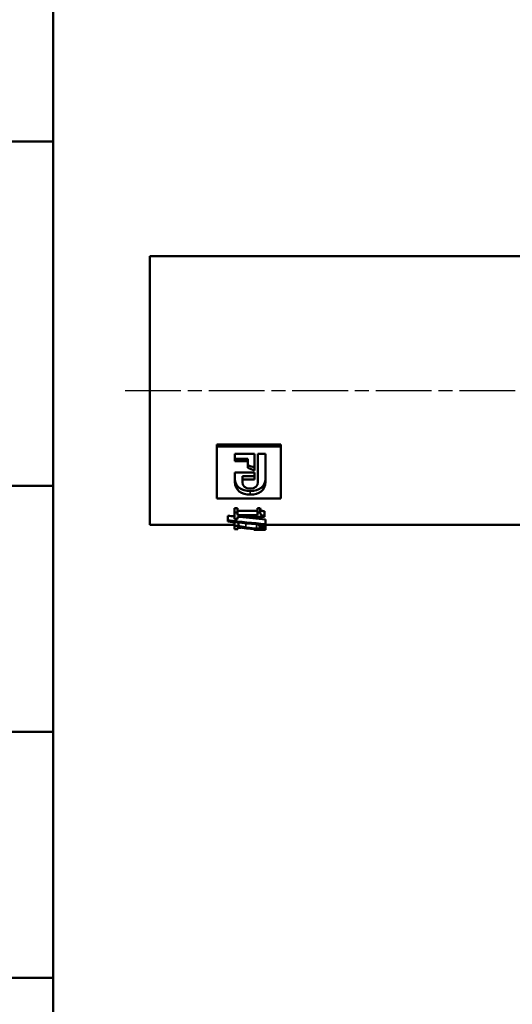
# Model space of a CAD drawing. Header units: millimetres. Extents: x -134 to 755, y -69 to 356.
# Tile 3 of 11: x 17 to 67, y 62 to 162. Entities that reach past the tile are written whole.
import ezdxf
from ezdxf.enums import TextEntityAlignment as Align

# ---------------------------------------------------------------- set-up
doc = ezdxf.new("R2010")
doc.units = ezdxf.units.MM
doc.linetypes.add('CHAIN', pattern=[0.7087, 0.4724, -0.0591, 0.1181, -0.0591])
for name, color, linetype, lineweight in [('Видимые тонкие (ГОСТ)', 7, 'Continuous', 35), ('Видимый контур (ГОСТ)', 7, 'Continuous', 50), ('Кромка (ГОСТ)', 7, 'Continuous', 50), ('Обозначение (ГОСТ)', 7, 'Continuous', 25), ('Осевая линия (ГОСТ)', 7, 'Continuous', 25), ('Эскизная геометрия (ГОСТ)', 7, 'Continuous', 50)]:
    doc.layers.add(name, color=color, linetype=linetype, lineweight=lineweight)
doc.styles.get("Standard").update_dxf_attribs({"font": 'GOST Common Italic.ttf'})

# ---------------------------------------------------------------- blocks, each defined once
blk = doc.blocks.new('ГОСТ - Доп. графы 1')
at = {"layer": 'Эскизная геометрия (ГОСТ)'}
for p, q in [((-12, 145), (0, 145)), ((-7, 110), (0, 110)), ((-7, 85), (0, 85)), ((-7, 60), (0, 60))]:
    blk.add_line(p, q, dxfattribs=at)
at = {"layer": 'Обозначение (ГОСТ)', "lineweight": 30, "width": 0.8, "flags": 17}
for tag, p in [('Подп._и_дата_2', (-3.53, 127.51)), ('Инв._номер_дубликата', (-3.41, 97.47)), ('Взамен_инв._номера', (-3.46, 72.53)), ('Подп._и_дата_1', (-3.42, 42.35)), ('ИНВЕНТАРНЫЙ_НОМЕР', (-3.33, 12.68))]:
    blk.add_attdef(tag, text='', height=3.17, rotation=90, dxfattribs=at).set_placement(p, align=Align.MIDDLE_CENTER)
blk = doc.blocks.new('Рамки ГОСТ_ граница 297x210')
at = {"layer": 'Кромка (ГОСТ)'}
blk.add_line((20, 292), (20, 5), dxfattribs=at)

msp = doc.modelspace()

# ---------------------------------------------------------------- linework, layer by layer
at = {"layer": 'Видимые тонкие (ГОСТ)'}
for p, q in [((40.062, 114.487), (40.062, 114.113)), ((39.613, 111.192), (39.613, 110.773)), ((40.7, 111.092), (40.7, 110.675)), ((41.083, 110.855), (41.083, 110.697))]:
    msp.add_line(p, q, dxfattribs=at)
at = {"layer": 'Видимый контур (ГОСТ)'}
for p, q in [((29.844, 111.047), (29.844, 138.347)), ((29.844, 138.347), (99.844, 138.347)), ((36.662, 119.208), (43.162, 119.208)), ((36.662, 119.208), (36.662, 119.007)), ((43.162, 119.208), (43.162, 119.007)), ((36.662, 119.007), (43.162, 119.007)), ((36.662, 119.007), (36.662, 113.701)), ((38.501, 118.271), (40.498, 118.271)), ((38.501, 118.271), (38.501, 117.497)), ((40.498, 116.575), (40.498, 118.271)), ((40.851, 118.271), (40.851, 115.38)), ((40.851, 118.271), (41.605, 118.271)), ((41.605, 115.39), (41.605, 118.271)), ((43.162, 113.701), (43.162, 119.007)), ((38.501, 117.751), (39.823, 117.751)), ((39.823, 117.497), (38.501, 117.497)), ((39.823, 117.751), (39.823, 117.497)), ((39.823, 117.497), (39.823, 116.819)), ((38.501, 116.351), (40.498, 116.351)), ((38.501, 116.351), (38.501, 115.404)), ((40.498, 115.654), (40.498, 116.351)), ((39.263, 115.973), (39.263, 115.654)), ((39.263, 115.973), (40.498, 115.973)), ((39.263, 115.38), (39.263, 115.654)), ((40.498, 115.654), (39.263, 115.654)), ((43.162, 113.701), (36.662, 113.701)), ((38.447, 112.719), (38.758, 112.719)), ((38.447, 112.719), (38.447, 112.28)), ((38.447, 112.28), (38.758, 112.28)), ((38.447, 112.28), (38.447, 111.616)), ((38.758, 112.719), (38.758, 112.28)), ((38.758, 112.463), (40.801, 112.463)), ((38.758, 112.015), (38.758, 112.28)), ((40.801, 112.719), (41.08, 112.719)), ((40.801, 112.719), (40.801, 112.28)), ((40.801, 112.28), (41.08, 112.28)), ((40.801, 112.28), (40.801, 112.015)), ((41.08, 112.719), (41.08, 112.28)), ((41.505, 112.429), (41.505, 111.98)), ((37.785, 111.971), (37.785, 111.505)), ((37.785, 111.505), (37.785, 111.379)), ((38.758, 111.616), (38.447, 111.616)), ((38.447, 111.309), (38.447, 110.928)), ((38.758, 112.015), (40.801, 112.015)), ((38.758, 111.616), (38.758, 111.84)), ((41.505, 111.84), (38.758, 111.84)), ((38.879, 111.264), (38.879, 110.928)), ((40.942, 111.071), (40.942, 110.913)), ((41.505, 111.84), (41.505, 111.98)), ((41.631, 111.59), (41.631, 111.11)), ((41.631, 111.013), (41.631, 111.11)), ((29.844, 111.047), (38.447, 111.047)), ((38.447, 110.928), (38.879, 110.928)), ((38.447, 110.928), (38.447, 110.611)), ((38.8, 110.611), (38.447, 110.611)), ((38.8, 110.611), (38.8, 110.842)), ((40.445, 110.627), (40.445, 110.571)), ((40.445, 110.571), (40.445, 110.557)), ((40.445, 110.557), (40.445, 110.547)), ((40.445, 110.547), (40.445, 110.547)), ((40.445, 110.547), (41.631, 110.547)), ((40.942, 110.913), (41.377, 110.913)), ((40.942, 110.913), (40.942, 110.908)), ((41.377, 111.034), (41.377, 110.913)), ((41.559, 111.019), (41.559, 110.753)), ((41.631, 111.047), (99.844, 111.047)), ((41.631, 111.013), (41.631, 110.576)), ((41.631, 110.554), (41.631, 110.576)), ((41.631, 110.554), (41.631, 110.548)), ((41.631, 110.547), (41.631, 110.548))]:
    msp.add_line(p, q, dxfattribs=at)
for points in [[(39.823, 117.098), (40.048, 117.018), (40.273, 116.94), (40.498, 116.862)], [(40.498, 116.575), (40.273, 116.656), (40.048, 116.737), (39.823, 116.819)], [(38.501, 115.732), (38.501, 114.897), (39.166, 114.487), (40.062, 114.487)], [(40.062, 114.113), (39.166, 114.113), (38.501, 114.538), (38.501, 115.404)], [(39.263, 115.38), (39.263, 114.982), (39.548, 114.736), (40.057, 114.736)], [(40.057, 114.736), (40.554, 114.736), (40.851, 114.982), (40.851, 115.38)], [(40.062, 114.487), (40.966, 114.487), (41.605, 114.891), (41.605, 115.719)], [(41.605, 115.39), (41.605, 114.532), (40.966, 114.113), (40.062, 114.113)], [(37.785, 111.971), (38.006, 111.946), (38.226, 111.922), (38.447, 111.898)], [(37.785, 111.505), (39.067, 111.356), (40.349, 111.224), (41.631, 111.11)], [(41.631, 111.013), (40.349, 111.118), (39.067, 111.24), (37.785, 111.379)], [(39, 111.84), (39.877, 111.749), (40.754, 111.665), (41.631, 111.59)], [(38.8, 110.718), (38.932, 110.731), (39.064, 110.746), (39.196, 110.761)], [(40.445, 110.571), (40.841, 110.573), (41.236, 110.574), (41.631, 110.576)], [(41.631, 110.554), (41.236, 110.555), (40.841, 110.556), (40.445, 110.557)], [(40.445, 110.547), (40.841, 110.547), (41.236, 110.547), (41.631, 110.548)]]:
    msp.add_open_spline(points, degree=3, dxfattribs=at)
for points in [[(41.08, 112.719), (41.08, 112.618), (41.11, 112.548), (41.169, 112.504), (41.228, 112.46), (41.34, 112.435), (41.505, 112.429)], [(41.08, 112.28), (41.08, 112.176), (41.11, 112.103), (41.169, 112.057), (41.228, 112.011), (41.34, 111.986), (41.505, 111.98)], [(39.591, 110.697), (39.451, 110.716), (39.306, 110.74), (39.156, 110.768), (39.006, 110.797), (38.888, 110.822), (38.8, 110.842)], [(38.879, 110.928), (39.006, 110.896), (39.128, 110.868), (39.246, 110.842), (39.364, 110.817), (39.486, 110.794), (39.613, 110.773)], [(40.112, 110.642), (40.023, 110.648), (39.935, 110.655), (39.848, 110.665), (39.76, 110.674), (39.675, 110.685), (39.591, 110.697)], [(39.613, 110.773), (39.868, 110.73), (40.072, 110.706), (40.226, 110.693), (40.379, 110.681), (40.537, 110.675), (40.7, 110.675)], [(40.722, 110.624), (40.602, 110.624), (40.492, 110.625), (40.391, 110.628), (40.291, 110.632), (40.198, 110.636), (40.112, 110.642)], [(40.7, 110.675), (40.785, 110.675), (40.86, 110.677), (40.925, 110.681), (40.989, 110.684), (41.041, 110.69), (41.083, 110.697)], [(41.559, 110.753), (41.559, 110.703), (41.484, 110.672), (41.333, 110.652), (41.183, 110.632), (40.979, 110.624), (40.722, 110.624)], [(41.11, 110.842), (41.087, 110.854), (41.059, 110.866), (41.026, 110.878), (40.993, 110.89), (40.965, 110.9), (40.942, 110.908)], [(41.083, 110.697), (41.124, 110.704), (41.155, 110.713), (41.175, 110.723), (41.196, 110.733), (41.206, 110.745), (41.206, 110.758)], [(41.206, 110.758), (41.206, 110.771), (41.197, 110.785), (41.179, 110.799), (41.161, 110.814), (41.138, 110.828), (41.11, 110.842)], [(41.377, 110.913), (41.418, 110.893), (41.459, 110.867), (41.499, 110.835), (41.539, 110.804), (41.559, 110.777), (41.559, 110.753)]]:
    msp.add_open_spline(points, degree=3, knots=[0, 0, 0, 0, 1, 1, 1, 2, 2, 2, 2], dxfattribs=at)
at = {"layer": 'Осевая линия (ГОСТ)', "linetype": 'CHAIN', "ltscale": 11.993792}
msp.add_line((27.344, 124.697), (102.344, 124.697), dxfattribs=at)

# ---------------------------------------------------------------- block references
for name, p in [('Рамки ГОСТ_ граница 297x210', (0, 0)), ('ГОСТ - Доп. графы 1', (20, 5))]:
    msp.add_blockref(name, p)

doc.saveas('drawing.dxf')
